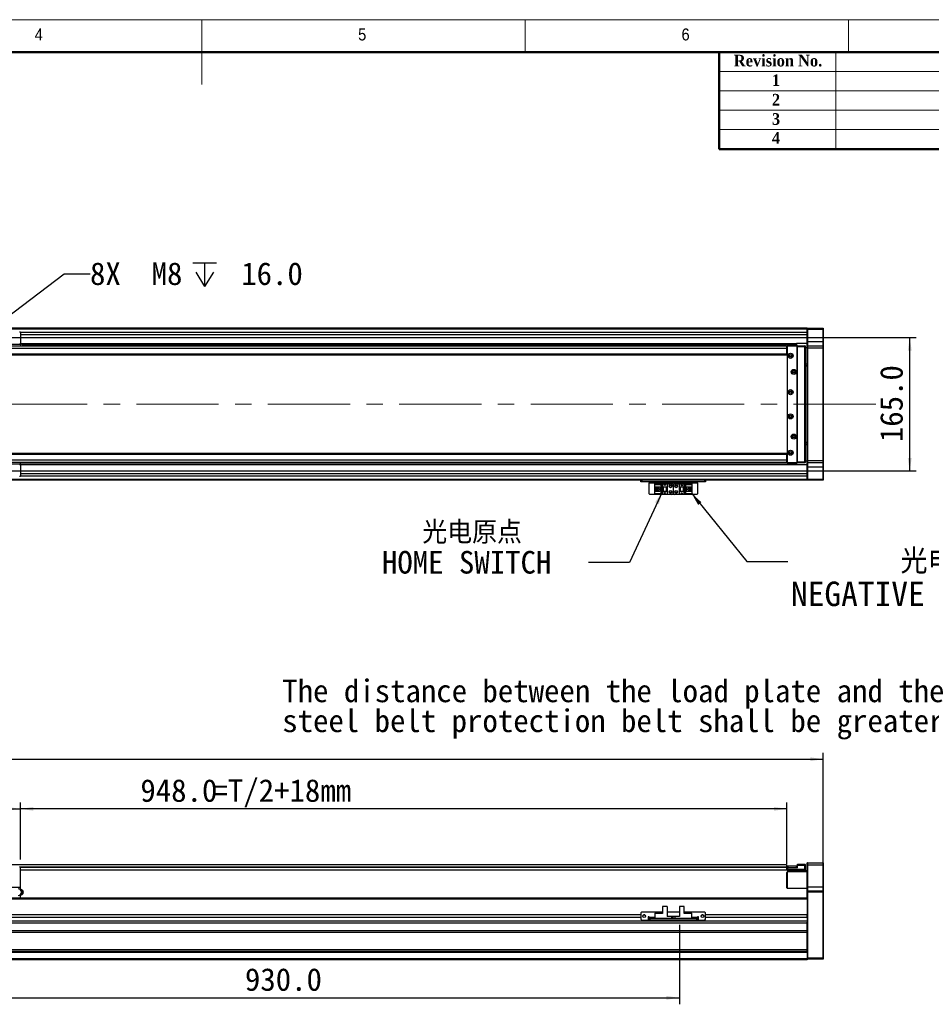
# Model space of a CAD drawing. Header units: millimetres. Extents: x 40 to 3320, y 40 to 2336.
# Tile 6 of 7: x 1455 to 2582, y 1118 to 2336. Entities that reach past the tile are written whole.
import ezdxf

# ---------------------------------------------------------------- set-up
doc = ezdxf.new("R2010")
doc.units = ezdxf.units.MM
doc.header["$LTSCALE"] = 8
doc.linetypes.add('CENTERX2', pattern=[20.32, 12.7, -2.54, 2.54, -2.54])
doc.layers.add('DIMNS', color=7, linetype='Continuous')
doc.styles.add('SLDTEXTSTYLE0', font='Gothic.ttf', dxfattribs={"width": 0.913})
doc.styles.add('SLDTEXTSTYLE1', font='timesbd.ttf', dxfattribs={"width": 0.933})
doc.styles.add('SLDTEXTSTYLE7', font='txt')
doc.styles.add('SLDTEXTSTYLE8', font='txt', dxfattribs={"bigfont": 'bigfont'})
doc.dimstyles.new('SLDDIMSTYLE0', dxfattribs={"dimtxt": 28, "dimasz": 16, "dimexe": 0, "dimexo": 0.0625, "dimgap": 7, "dimtad": 2, "dimdec": 1, "dimrnd": 1e-09, "dimzin": 4, "dimdsep": 46, "dimtxsty": 'SLDTEXTSTYLE7', "dimsah": 1, "dimcen": 0.09, "dimadec": 0, "dimazin": 1, "dimtfac": 1, "dimtdec": 1, "dimtmove": 0, "dimatfit": 0, "dimfxl": 0, "dimfrac": 2, "dimtolj": 1, "dimtzin": 12, "dimarcsym": 0})
doc.dimstyles.new('SLDDIMSTYLE1', dxfattribs={"dimtxt": 28, "dimasz": 16, "dimexe": 0, "dimexo": 0.0625, "dimgap": 7, "dimtad": 2, "dimdec": 1, "dimrnd": 1e-09, "dimzin": 4, "dimdsep": 46, "dimtxsty": 'SLDTEXTSTYLE7', "dimsah": 1, "dimcen": 0.09, "dimadec": 0, "dimazin": 1, "dimtfac": 1, "dimtdec": 1, "dimtofl": 0, "dimtmove": 0, "dimatfit": 3, "dimfxl": 0, "dimfrac": 2, "dimtolj": 1, "dimtzin": 12, "dimarcsym": 0})
doc.dimstyles.new('SLDDIMSTYLE3', dxfattribs={"dimtxt": 0.18, "dimasz": 16, "dimexe": 0, "dimexo": 0.0625, "dimgap": 0, "dimtad": 0, "dimtih": 1, "dimtoh": 1, "dimdec": 0, "dimrnd": 1e-09, "dimzin": 0, "dimdsep": 46, "dimtxsty": 'Standard', "dimsah": 1, "dimcen": 0.09, "dimadec": 0, "dimazin": 0, "dimtfac": 16, "dimtdec": 0, "dimtofl": 0, "dimtmove": 0, "dimatfit": 3, "dimfxl": 0, "dimfrac": 2, "dimtolj": 1, "dimtzin": 0, "dimarcsym": 0})
doc.dimstyles.new('SLDDIMSTYLE5', dxfattribs={"dimtxt": 28, "dimasz": 16, "dimexe": 0, "dimexo": 0.0625, "dimgap": 7, "dimtad": 0, "dimtih": 1, "dimtoh": 1, "dimdec": 6, "dimrnd": 1e-09, "dimzin": 12, "dimdsep": 46, "dimtxsty": 'SLDTEXTSTYLE7', "dimsah": 1, "dimcen": 0, "dimadec": 0, "dimazin": 3, "dimtfac": 1, "dimtdec": 1, "dimtofl": 0, "dimtmove": 0, "dimatfit": 3, "dimfxl": 0, "dimfrac": 2, "dimtolj": 1, "dimtzin": 12, "dimarcsym": 0})

# ---------------------------------------------------------------- blocks, each defined once
blk = doc.blocks.new('SW_NOTE_4')
at = {"layer": 'DIMNS', "color": 0, "char_height": 28, "attachment_point": 1, "style": 'SLDTEXTSTYLE7'}
for s, insert in [('The distance between the load plate and the ', (-856.7, 51.4)), ('steel belt protection belt shall be greater than 4mm', (-856.7, 14.4))]:
    blk.add_mtext(s, dxfattribs=dict(at, insert=insert))
blk = doc.blocks.new('_D_8')
at = {"layer": 'DIMNS'}
for p, q in [((1205.7, 1297.2), (1205.7, 1367.7)), ((1455.7, 1297.2), (1455.7, 1367.7)), ((1205.7, 1359.7), (1455.7, 1359.7))]:
    blk.add_line(p, q, dxfattribs=at)
for points in [[(1205.7, 1359.7), (1221.7, 1357.3), (1221.7, 1362.1)], [(1455.7, 1359.7), (1439.7, 1362.1), (1439.7, 1357.3)]]:
    blk.add_solid(points, dxfattribs=at)
at = {"layer": 'DIMNS', "insert": (1266.6, 1396.4), "char_height": 28, "attachment_point": 1, "style": 'SLDTEXTSTYLE7'}
blk.add_mtext('250.0', dxfattribs=at)
blk = doc.blocks.new('_D_9')
at = {"layer": 'DIMNS'}
for p, q in [((1455.7, 1297.2), (1455.7, 1367.7)), ((2403.7, 1291.2), (2403.7, 1367.7)), ((2403.7, 1359.7), (1455.7, 1359.7))]:
    blk.add_line(p, q, dxfattribs=at)
for points in [[(1455.7, 1359.7), (1471.7, 1357.3), (1471.7, 1362.1)], [(2403.7, 1359.7), (2387.7, 1362.1), (2387.7, 1357.3)]]:
    blk.add_solid(points, dxfattribs=at)
at = {"layer": 'DIMNS', "char_height": 28, "attachment_point": 1, "style": 'SLDTEXTSTYLE7'}
for s, insert in [('948.0', (1604, 1396.4)), ('=T/2+18mm', (1693.2, 1396.4))]:
    blk.add_mtext(s, dxfattribs=dict(at, insert=insert))
blk = doc.blocks.new('_D_10')
at = {"layer": 'DIMNS'}
for p, q in [((212.7, 1266.7), (212.7, 1429.1)), ((2448.7, 1266.7), (2448.7, 1429.1)), ((212.7, 1421.1), (2448.7, 1421.1))]:
    blk.add_line(p, q, dxfattribs=at)
for points in [[(212.7, 1421.1), (228.7, 1418.7), (228.7, 1423.5)], [(2448.7, 1421.1), (2432.7, 1423.5), (2432.7, 1418.7)]]:
    blk.add_solid(points, dxfattribs=at)
at = {"layer": 'DIMNS', "insert": (1255.3, 1457.8), "char_height": 28, "attachment_point": 1, "style": 'SLDTEXTSTYLE7'}
blk.add_mtext('2236.0', dxfattribs=at)
blk = doc.blocks.new('_D_12')
at = {"layer": 'DIMNS'}
for p, q in [((1340.7, 1223.4), (1340.7, 1117.9)), ((2270.7, 1216.4), (2270.7, 1117.9)), ((1340.7, 1125.9), (2270.7, 1125.9))]:
    blk.add_line(p, q, dxfattribs=at)
for points in [[(1340.7, 1125.9), (1356.7, 1123.5), (1356.7, 1128.3)], [(2270.7, 1125.9), (2254.7, 1128.3), (2254.7, 1123.5)]]:
    blk.add_solid(points, dxfattribs=at)
at = {"layer": 'DIMNS', "insert": (1733.3, 1162.6), "char_height": 28, "attachment_point": 1, "style": 'SLDTEXTSTYLE7'}
blk.add_mtext('930.0', dxfattribs=at)
blk = doc.blocks.new('_D_13')
at = {"layer": 'DIMNS'}
for p, q in [((1415.8, 1942.7), (2563.6, 1942.7)), ((2555.6, 1777.7), (2555.6, 1942.7)), ((1415.8, 1777.7), (2563.6, 1777.7))]:
    blk.add_line(p, q, dxfattribs=at)
for points in [[(2555.6, 1942.7), (2553.2, 1926.7), (2558, 1926.7)], [(2555.6, 1777.7), (2558, 1793.7), (2553.2, 1793.7)]]:
    blk.add_solid(points, dxfattribs=at)
at = {"layer": 'DIMNS', "insert": (2518.9, 1813.4), "char_height": 28, "attachment_point": 1, "rotation": 90, "style": 'SLDTEXTSTYLE7'}
blk.add_mtext('165.0', dxfattribs=at)
blk = doc.blocks.new('SW_SYMBOL_HOLE_DEPTH')
at = {"layer": 'DIMNS', "color": 0}
for p, q in [((0, 7000), (6400, 7000)), ((3200, 7000), (3200, 600)), ((800, 4440), (3200, 600)), ((5600, 4440), (3200, 600))]:
    blk.add_line(p, q, dxfattribs=at)
blk = doc.blocks.new('_D_15')
at = {"layer": 'DIMNS'}
for p, q in [((1408.4, 1944.8), (1509.7, 2021.7)), ((1509.7, 2021.7), (1541.7, 2021.7))]:
    blk.add_line(p, q, dxfattribs=at)
blk.add_solid([(1408.4, 1944.8), (1422.6, 1952.5), (1419.7, 1956.3)], dxfattribs=at)
at = {"layer": 'DIMNS', "xscale": 0.004592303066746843, "yscale": 0.004592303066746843, "zscale": 0.004592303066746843}
blk.add_blockref('SW_SYMBOL_HOLE_DEPTH', (1668.7, 2003.2), dxfattribs=at)
at = {"layer": 'DIMNS', "char_height": 28, "attachment_point": 1, "style": 'SLDTEXTSTYLE7'}
for s, insert in [('8X  M8 ', (1541.7, 2035.8)), (' 16.0', (1709.7, 2035.8))]:
    blk.add_mtext(s, dxfattribs=dict(at, insert=insert))
blk = doc.blocks.new('SW_NOTE_6')
at = {"layer": 'DIMNS', "color": 0, "char_height": 28, "attachment_point": 1}
for s, insert, style in [('  光电原点', (-255.5, 51.3), 'SLDTEXTSTYLE8'), ('HOME SWITCH', (-255.5, 14.3), 'SLDTEXTSTYLE7')]:
    blk.add_mtext(s, dxfattribs=dict(at, insert=insert, style=style))
blk = doc.blocks.new('SW_NOTE_7')
at = {"layer": 'DIMNS', "color": 0, "char_height": 30.4, "attachment_point": 1}
for s, insert, style in [('     光电负限位', (4, 15.6), 'SLDTEXTSTYLE8'), ('NEGATIVE LIMIT SWITCH', (4, -24.6), 'SLDTEXTSTYLE7')]:
    blk.add_mtext(s, dxfattribs=dict(at, insert=insert, style=style))

msp = doc.modelspace()

# ---------------------------------------------------------------- linework, layer by layer
at = {"color": 7, "linetype": 'Continuous', "lineweight": 18}
for p, q in [((3320, 2336), (40, 2336)), ((1680, 2336), (1680, 2256)), ((2080, 2296), (2080, 2336)), ((2480, 2336), (2480, 2296)), ((80, 2296), (3280, 2296)), ((2464, 2296), (2464, 2176)), ((2320, 2272), (3280, 2272)), ((2320, 2248), (3280, 2248)), ((2320, 2224), (3280, 2224)), ((2320, 2200), (3280, 2200))]:
    msp.add_line(p, q, dxfattribs=at)
at = {"color": 7, "linetype": 'Continuous', "lineweight": 50}
for p, q in [((3280, 2296), (80, 2296)), ((2320, 2296), (2320, 2176)), ((3280, 2176), (2320, 2176))]:
    msp.add_line(p, q, dxfattribs=at)
at = {"color": 7, "linetype": 'Continuous', "lineweight": 25}
for p, q in [((2428.6622249, 1954.1983526), (1420.1621854, 1954.1983526)), ((1420.1621854, 1953.9983566), (2310.6621944, 1953.9983566)), ((1420.1621854, 1953.7983532), (2310.6621944, 1953.7983532)), ((1420.1621854, 1953.698359), (2428.6622249, 1953.698359)), ((1454.6621882, 1949.6983583), (1455.6621753, 1949.6983583)), ((1455.6621753, 1949.6983583), (1455.6621753, 1934.6983577)), ((2428.6622249, 1949.1983573), (1455.6621753, 1949.1983573)), ((2310.6621944, 1953.9983566), (2310.6621944, 1953.7983532)), ((2310.6621944, 1953.698359), (2310.6621944, 1953.7983532)), ((2428.6622249, 1953.8983549), (2428.9621555, 1954.1983526)), ((2428.6622249, 1954.1983526), (2428.6622249, 1953.8983549)), ((2428.6622249, 1952.698357), (2428.6622249, 1953.8983549)), ((2428.6622249, 1952.698357), (2428.9621555, 1952.698357)), ((2428.6622249, 1937.6983564), (2428.6622249, 1952.698357)), ((2428.9621555, 1954.1983526), (2428.9621555, 1952.698357)), ((2428.9621555, 1954.1983526), (2448.3621561, 1954.1983526)), ((2448.3621561, 1952.698357), (2428.9621555, 1952.698357)), ((2428.9621555, 1952.698357), (2428.9621555, 1937.6983564)), ((2448.3621561, 1952.698357), (2448.3621561, 1954.1983526)), ((2448.3621561, 1954.1983526), (2448.6622059, 1953.8983549)), ((2448.3621561, 1952.698357), (2448.6622059, 1952.698357)), ((2448.3621561, 1937.6983564), (2448.3621561, 1952.698357)), ((2448.6622059, 1953.8983549), (2448.6622059, 1952.698357)), ((2448.6622059, 1952.698357), (2448.6622059, 1937.6983564)), ((2428.6622249, 1937.6983564), (2428.9621555, 1937.6983564)), ((2428.6622249, 1932.3983561), (2428.6622249, 1937.6983564)), ((2428.9621555, 1937.6983564), (2428.9621555, 1932.6983537)), ((2428.9621555, 1937.6983564), (2448.3621561, 1937.6983564)), ((2448.3621561, 1932.6983537), (2448.3621561, 1937.6983564)), ((2448.3621561, 1937.6983564), (2448.6622059, 1937.6983564)), ((2448.6622059, 1937.6983564), (2448.6622059, 1932.3983561)), ((2403.1621658, 1932.1983527), (257.1621978, 1932.1983527)), ((2403.1621658, 1929.198354), (257.1621978, 1929.198354)), ((1455.6621753, 1934.1983567), (1343.0621468, 1934.1983567)), ((1455.6621753, 1934.6983577), (1454.6621882, 1934.6983577)), ((1455.6621753, 1935.1983588), (2415.6622135, 1935.1983588)), ((1455.6621753, 1934.6983577), (1455.6621753, 1934.1983567)), ((1455.6621753, 1934.1983567), (1455.6621753, 1932.1983527)), ((2415.6622135, 1934.7683559), (1457.1470463, 1934.7683559)), ((1457.9127275, 1934.1942664), (2415.6622135, 1934.1942664)), ((1459.1711604, 1932.1983527), (1459.2621767, 1933.5005279)), ((2403.1621658, 1932.1983527), (2403.1621658, 1929.198354)), ((2404.1622125, 1931.416444), (2403.1621658, 1931.416444)), ((2404.1622125, 1930.1983561), (2403.1621658, 1930.1983561)), ((2403.1621658, 1929.198354), (2403.1621658, 1922.198351)), ((2404.4621431, 1932.6983537), (2404.1622125, 1932.3983561)), ((2404.1622125, 1931.6983591), (2404.1622125, 1932.3983561)), ((2404.4621431, 1932.3983561), (2404.1622125, 1932.3983561)), ((2404.6621763, 1932.1983527), (2404.1622125, 1931.6983591)), ((2404.1622125, 1931.6983591), (2404.1622125, 1788.6983524)), ((2404.4621431, 1932.3983561), (2404.4621431, 1932.6983537)), ((2404.4621431, 1932.6983537), (2416.662141, 1932.6983537)), ((2404.4621431, 1932.3983561), (2404.4621431, 1931.9983567)), ((2416.662141, 1932.3983561), (2404.4621431, 1932.3983561)), ((2415.6622135, 1932.1983527), (2404.6621763, 1932.1983527)), ((2415.6622135, 1935.1983588), (2415.6622135, 1934.7683559)), ((2428.6622249, 1935.1983588), (2415.6622135, 1935.1983588)), ((2415.6622135, 1934.7683559), (2415.6622135, 1934.1942664)), ((2415.6622135, 1934.1942664), (2415.6622135, 1932.6983537)), ((2416.1621773, 1931.6983591), (2415.6622135, 1932.1983527)), ((2416.1621773, 1788.6983524), (2416.1621773, 1931.6983591)), ((2416.662141, 1932.6983537), (2425.8621179, 1932.6983537)), ((2416.662141, 1931.1983581), (2416.662141, 1932.6983537)), ((2416.662141, 1789.1983535), (2416.662141, 1931.1983581)), ((2425.8621179, 1931.1983581), (2416.662141, 1931.1983581)), ((2425.8621179, 1931.1983581), (2425.8621179, 1932.6983537)), ((2426.1621677, 1932.3983561), (2425.8621179, 1932.6983537)), ((2425.8621179, 1789.1983535), (2425.8621179, 1931.1983581)), ((2426.1621677, 1931.1983581), (2425.8621179, 1931.1983581)), ((2426.1621677, 1932.3983561), (2426.1621677, 1931.1983581)), ((2426.1621677, 1931.1983581), (2426.1621677, 1789.1983535)), ((2428.6622249, 1930.1983561), (2426.1621677, 1930.1983561)), ((2428.9621555, 1932.6983537), (2428.6622249, 1932.3983561)), ((2428.6622249, 1929.6983551), (2428.6622249, 1932.3983561)), ((2428.9621555, 1929.6983551), (2428.6622249, 1929.6983551)), ((2428.6622249, 1790.6983565), (2428.6622249, 1929.6983551)), ((2428.9621555, 1932.6983537), (2428.9621555, 1929.6983551)), ((2428.9621555, 1932.6983537), (2448.3621561, 1932.6983537)), ((2448.3621561, 1929.6983551), (2428.9621555, 1929.6983551)), ((2428.9621555, 1929.6983551), (2428.9621555, 1790.6983565)), ((2448.3621561, 1929.6983551), (2448.3621561, 1932.6983537)), ((2448.3621561, 1932.6983537), (2448.6622059, 1932.3983561)), ((2448.3621561, 1929.6983551), (2448.6622059, 1929.6983551)), ((2448.3621561, 1790.6983565), (2448.3621561, 1929.6983551)), ((2448.6622059, 1932.3983561), (2448.6622059, 1929.6983551)), ((2448.6622059, 1929.6983551), (2448.6622059, 1790.6983565)), ((2403.1621658, 1922.198351), (257.1621978, 1922.198351)), ((257.1621978, 1921.1983527), (2403.1621658, 1921.1983527)), ((2403.1621658, 1922.198351), (2403.1621658, 1921.1983527)), ((2426.1621677, 1910.1983565), (2428.6622249, 1910.1983565)), ((2426.1621677, 1908.1983562), (2428.6622249, 1908.1983562)), ((2428.6622249, 1907.1983542), (2426.1621677, 1907.1983542)), ((2426.1621677, 1813.1983574), (2428.6622249, 1813.1983574)), ((2428.6622249, 1812.1983554), (2426.1621677, 1812.1983554)), ((2428.6622249, 1810.198355), (2426.1621677, 1810.198355)), ((2403.1621658, 1799.1983588), (257.1621978, 1799.1983588)), ((2403.1621658, 1798.1983568), (257.1621978, 1798.1983568)), ((2403.1621658, 1791.1983575), (257.1621978, 1791.1983575)), ((2403.1621658, 1799.1983588), (2403.1621658, 1798.1983568)), ((2403.1621658, 1798.1983568), (2403.1621658, 1791.1983575)), ((2403.1621658, 1791.1983575), (2403.1621658, 1788.1983589)), ((2428.9621555, 1790.6983565), (2428.6622249, 1790.6983565)), ((2428.6622249, 1787.9983555), (2428.6622249, 1790.6983565)), ((2428.9621555, 1790.6983565), (2448.3621561, 1790.6983565)), ((2428.9621555, 1790.6983565), (2428.9621555, 1787.6983579)), ((2448.3621561, 1790.6983565), (2448.6622059, 1790.6983565)), ((2448.3621561, 1787.6983579), (2448.3621561, 1790.6983565)), ((2448.6622059, 1790.6983565), (2448.6622059, 1787.9983555)), ((2403.1621658, 1788.1983589), (257.1621978, 1788.1983589)), ((1455.6621753, 1786.1983548), (1205.6621753, 1786.1983548)), ((1454.6621882, 1785.6983538), (1455.6621753, 1785.6983538)), ((1455.6621753, 1786.1983548), (1455.6621753, 1788.1983589)), ((2415.6622135, 1786.2024452), (1455.6621753, 1786.2024452)), ((1455.6621753, 1786.1983548), (1455.6621753, 1785.6983538)), ((1455.6621753, 1785.6983538), (1455.6621753, 1770.6983532)), ((2415.6622135, 1785.6283556), (1455.6621753, 1785.6283556)), ((2415.6622135, 1785.1983528), (1455.6621753, 1785.1983528)), ((2403.1621658, 1790.1983555), (2404.1622125, 1790.1983555)), ((2403.1621658, 1788.9802675), (2404.1622125, 1788.9802675)), ((2404.1622125, 1788.6983524), (2404.6621763, 1788.1983589)), ((2404.1622125, 1787.9983555), (2404.1622125, 1788.6983524)), ((2404.1622125, 1787.9983555), (2404.4621431, 1787.9983555)), ((2404.1622125, 1787.9983555), (2404.4621431, 1787.6983579)), ((2404.4621431, 1788.3983548), (2404.4621431, 1787.9983555)), ((2404.4621431, 1787.9983555), (2416.662141, 1787.9983555)), ((2404.4621431, 1787.6983579), (2404.4621431, 1787.9983555)), ((2416.662141, 1787.6983579), (2404.4621431, 1787.6983579)), ((2404.6621763, 1788.1983589), (2415.6622135, 1788.1983589)), ((2415.6622135, 1788.1983589), (2416.1621773, 1788.6983524)), ((2415.6622135, 1787.6983579), (2415.6622135, 1786.2024452)), ((2415.6622135, 1786.2024452), (2415.6622135, 1785.6283556)), ((2415.6622135, 1785.6283556), (2415.6622135, 1785.1983528)), ((2428.6622249, 1785.1983528), (2415.6622135, 1785.1983528)), ((2416.662141, 1789.1983535), (2425.8621179, 1789.1983535)), ((2416.662141, 1787.6983579), (2416.662141, 1789.1983535)), ((2425.8621179, 1787.6983579), (2416.662141, 1787.6983579)), ((2426.1621677, 1789.1983535), (2425.8621179, 1789.1983535)), ((2425.8621179, 1787.6983579), (2425.8621179, 1789.1983535)), ((2426.1621677, 1787.9983555), (2425.8621179, 1787.6983579)), ((2426.1621677, 1790.1983555), (2428.6622249, 1790.1983555)), ((2426.1621677, 1789.1983535), (2426.1621677, 1787.9983555)), ((2428.9621555, 1787.6983579), (2428.6622249, 1787.9983555)), ((2428.6622249, 1782.6983552), (2428.6622249, 1787.9983555)), ((2428.9621555, 1782.6983552), (2428.6622249, 1782.6983552)), ((2428.6622249, 1767.6983546), (2428.6622249, 1782.6983552)), ((2448.3621561, 1787.6983579), (2428.9621555, 1787.6983579)), ((2428.9621555, 1787.6983579), (2428.9621555, 1782.6983552)), ((2428.9621555, 1782.6983552), (2448.3621561, 1782.6983552)), ((2428.9621555, 1782.6983552), (2428.9621555, 1767.6983546)), ((2448.3621561, 1787.6983579), (2448.6622059, 1787.9983555)), ((2448.3621561, 1782.6983552), (2448.3621561, 1787.6983579)), ((2448.6622059, 1782.6983552), (2448.3621561, 1782.6983552)), ((2448.3621561, 1767.6983546), (2448.3621561, 1782.6983552)), ((2448.6622059, 1787.9983555), (2448.6622059, 1782.6983552)), ((2448.6622059, 1782.6983552), (2448.6622059, 1767.6983546)), ((1455.6621753, 1770.6983532), (1454.6621882, 1770.6983532)), ((2428.6622249, 1771.1983542), (1455.6621753, 1771.1983542)), ((2428.9621555, 1767.6983546), (2428.6622249, 1767.6983546)), ((2428.6622249, 1766.4983566), (2428.6622249, 1767.6983546)), ((2428.9621555, 1766.198359), (2428.6622249, 1766.4983566)), ((2428.6622249, 1766.4983566), (2428.6622249, 1766.198359)), ((2428.9621555, 1767.6983546), (2448.3621561, 1767.6983546)), ((2428.9621555, 1767.6983546), (2428.9621555, 1766.198359)), ((2448.6622059, 1767.6983546), (2448.3621561, 1767.6983546)), ((2448.3621561, 1766.198359), (2448.3621561, 1767.6983546)), ((2448.6622059, 1766.4983566), (2448.3621561, 1766.198359)), ((2448.6622059, 1767.6983546), (2448.6622059, 1766.4983566)), ((2428.6622249, 1766.198359), (1340.6621658, 1766.198359)), ((2223.1622183, 1764.1983549), (2223.1622183, 1766.198359)), ((2224.1621458, 1764.1983549), (2223.1622183, 1764.1983549)), ((2224.1621458, 1766.198359), (2224.1621458, 1764.1983549)), ((2302.1622144, 1764.1983549), (2224.1621458, 1764.1983549)), ((2233.1622087, 1764.1983549), (2233.1622087, 1763.1983529)), ((2233.1622087, 1763.1983529), (2293.1621515, 1763.1983529)), ((2233.1622087, 1749.3983577), (2233.1622087, 1763.1983529)), ((2240.462228, 1761.0983546), (2240.462228, 1761.8983533)), ((2240.462228, 1761.8983533), (2249.6622049, 1761.8983533)), ((2248.7621748, 1761.0983546), (2240.462228, 1761.0983546)), ((2240.462228, 1761.0983546), (2240.462228, 1760.5983536)), ((2248.262211, 1760.5983536), (2240.462228, 1760.5983536)), ((2240.462228, 1757.9983543), (2240.462228, 1760.5983536)), ((2240.462228, 1757.9983543), (2246.6621839, 1757.9983543)), ((2240.462228, 1752.3983564), (2240.462228, 1757.9983543)), ((2241.7622053, 1752.3983564), (2241.7622053, 1757.9983543)), ((2242.2621691, 1757.6483558), (2242.2621691, 1757.9983543)), ((2246.6621839, 1757.6483558), (2242.2621691, 1757.6483558)), ((2242.2621691, 1752.7483548), (2242.2621691, 1757.6483558)), ((2245.0621568, 1755.9983577), (2243.2221615, 1755.9983577)), ((2243.2221615, 1755.9983577), (2243.2221615, 1754.398353)), ((2243.2221615, 1754.398353), (2245.0621568, 1754.398353)), ((2245.0621568, 1755.9983577), (2245.0621568, 1754.398353)), ((2246.6621839, 1757.9983543), (2246.6621839, 1752.3983564)), ((2248.262211, 1760.5983536), (2248.7621748, 1761.0983546)), ((2248.262211, 1749.7983571), (2248.262211, 1760.5983536)), ((2248.7621748, 1749.298356), (2248.7621748, 1761.0983546)), ((2249.6622049, 1761.8983533), (2255.6621277, 1761.8983533)), ((2249.6622049, 1761.8983533), (2249.6622049, 1758.1983577)), ((2249.6622049, 1758.1983577), (2255.6621277, 1758.1983577)), ((2249.6622049, 1758.1983577), (2249.6622049, 1752.198353)), ((2250.1621687, 1758.1983577), (2250.1621687, 1752.198353)), ((2250.4622185, 1758.1983577), (2250.4622185, 1752.198353)), ((2252.0621263, 1760.3983577), (2252.2621595, 1760.3983577)), ((2252.6622259, 1759.1983523), (2252.0621263, 1760.3983577)), ((2252.2621595, 1760.798357), (2253.0621731, 1760.798357)), ((2252.2621595, 1760.3983577), (2252.2621595, 1760.798357)), ((2253.2622062, 1760.3983577), (2252.6622259, 1759.1983523)), ((2253.0621731, 1760.798357), (2253.0621731, 1760.3983577)), ((2253.0621731, 1760.3983577), (2253.2622062, 1760.3983577)), ((2254.8622333, 1752.198353), (2254.8622333, 1758.1983577)), ((2255.1621639, 1752.198353), (2255.1621639, 1758.1983577)), ((2255.6621277, 1761.8983533), (2255.6621277, 1758.1983577)), ((2255.6621277, 1761.8983533), (2261.1622059, 1761.8983533)), ((2255.6621277, 1758.1983577), (2255.6621277, 1752.198353)), ((2263.1621801, 1759.8983567), (2263.1621801, 1750.498354)), ((2265.1621544, 1761.8983533), (2270.6622326, 1761.8983533)), ((2270.6622326, 1758.1983577), (2270.6622326, 1761.8983533)), ((2270.6622326, 1761.8983533), (2276.6621553, 1761.8983533)), ((2270.6622326, 1758.1983577), (2276.6621553, 1758.1983577)), ((2270.6622326, 1752.198353), (2270.6622326, 1758.1983577)), ((2271.1621963, 1758.1983577), (2271.1621963, 1752.198353)), ((2271.4621269, 1758.1983577), (2271.4621269, 1752.198353)), ((2273.062154, 1759.598359), (2273.6621343, 1760.798357)), ((2273.2621872, 1759.598359), (2273.062154, 1759.598359)), ((2273.2621872, 1759.1983523), (2273.2621872, 1759.598359)), ((2274.0622007, 1759.1983523), (2273.2621872, 1759.1983523)), ((2273.6621343, 1760.798357), (2274.2622339, 1759.598359)), ((2274.0622007, 1759.598359), (2274.0622007, 1759.1983523)), ((2274.2622339, 1759.598359), (2274.0622007, 1759.598359)), ((2275.8621418, 1752.198353), (2275.8621418, 1758.1983577)), ((2276.1621916, 1752.198353), (2276.1621916, 1758.1983577)), ((2276.6621553, 1758.1983577), (2276.6621553, 1761.8983533)), ((2276.6621553, 1761.8983533), (2285.8621322, 1761.8983533)), ((2276.6621553, 1752.198353), (2276.6621553, 1758.1983577)), ((2285.8621322, 1761.0983546), (2277.5621855, 1761.0983546)), ((2277.5621855, 1761.0983546), (2278.0621492, 1760.5983536)), ((2277.5621855, 1761.0983546), (2277.5621855, 1749.298356)), ((2278.0621492, 1760.5983536), (2278.0621492, 1749.7983571)), ((2285.8621322, 1760.5983536), (2278.0621492, 1760.5983536)), ((2279.6621763, 1757.9983543), (2285.8621322, 1757.9983543)), ((2279.6621763, 1752.3983564), (2279.6621763, 1757.9983543)), ((2284.0621912, 1757.6483558), (2279.6621763, 1757.6483558)), ((2281.2622034, 1754.398353), (2281.2622034, 1755.9983577)), ((2283.1021988, 1755.9983577), (2281.2622034, 1755.9983577)), ((2281.2622034, 1754.398353), (2283.1021988, 1754.398353)), ((2283.1021988, 1754.398353), (2283.1021988, 1755.9983577)), ((2284.0621912, 1757.9983543), (2284.0621912, 1757.6483558)), ((2284.0621912, 1757.6483558), (2284.0621912, 1752.7483548)), ((2284.5621549, 1757.9983543), (2284.5621549, 1752.3983564)), ((2285.8621322, 1761.8983533), (2285.8621322, 1761.0983546)), ((2285.8621322, 1760.5983536), (2285.8621322, 1761.0983546)), ((2285.8621322, 1760.5983536), (2285.8621322, 1757.9983543)), ((2285.8621322, 1757.9983543), (2285.8621322, 1752.3983564)), ((2293.1621515, 1763.1983529), (2293.1621515, 1764.1983549)), ((2293.1621515, 1763.1983529), (2293.1621515, 1749.3983577)), ((2302.1622144, 1764.1983549), (2302.1622144, 1766.198359)), ((2303.162142, 1764.1983549), (2302.1622144, 1764.1983549)), ((2303.162142, 1766.198359), (2303.162142, 1764.1983549)), ((2448.3621561, 1766.198359), (2428.9621555, 1766.198359)), ((2233.1622087, 1749.3983577), (2234.1621362, 1748.3983557)), ((2292.162224, 1748.3983557), (2234.1621362, 1748.3983557)), ((2246.6621839, 1752.3983564), (2240.462228, 1752.3983564)), ((2240.462228, 1749.7983571), (2240.462228, 1752.3983564)), ((2240.462228, 1749.7983571), (2248.262211, 1749.7983571)), ((2240.462228, 1749.7983571), (2240.462228, 1749.298356)), ((2240.462228, 1749.298356), (2248.7621748, 1749.298356)), ((2240.462228, 1748.4983574), (2240.462228, 1749.298356)), ((2249.6622049, 1748.4983574), (2240.462228, 1748.4983574)), ((2242.2621691, 1752.3983564), (2242.2621691, 1752.7483548)), ((2242.2621691, 1752.7483548), (2246.6621839, 1752.7483548)), ((2248.7621748, 1749.298356), (2248.262211, 1749.7983571)), ((2255.6621277, 1752.198353), (2249.6622049, 1752.198353)), ((2249.6622049, 1752.198353), (2249.6622049, 1748.4983574)), ((2255.6621277, 1748.4983574), (2249.6622049, 1748.4983574)), ((2252.0621263, 1750.7983591), (2252.2621595, 1750.7983591)), ((2252.6622259, 1749.5983537), (2252.0621263, 1750.7983591)), ((2252.2621595, 1751.1983584), (2253.0621731, 1751.1983584)), ((2252.2621595, 1750.7983591), (2252.2621595, 1751.1983584)), ((2253.2622062, 1750.7983591), (2252.6622259, 1749.5983537)), ((2253.0621731, 1751.1983584), (2253.0621731, 1750.7983591)), ((2253.0621731, 1750.7983591), (2253.2622062, 1750.7983591)), ((2255.6621277, 1752.198353), (2255.6621277, 1748.4983574)), ((2261.1622059, 1748.4983574), (2255.6621277, 1748.4983574)), ((2270.6622326, 1748.4983574), (2265.1621544, 1748.4983574)), ((2270.6622326, 1748.4983574), (2270.6622326, 1752.198353)), ((2276.6621553, 1752.198353), (2270.6622326, 1752.198353)), ((2276.6621553, 1748.4983574), (2270.6622326, 1748.4983574)), ((2273.062154, 1749.998353), (2273.6621343, 1751.1983584)), ((2273.2621872, 1749.998353), (2273.062154, 1749.998353)), ((2273.2621872, 1749.5983537), (2273.2621872, 1749.998353)), ((2274.0622007, 1749.5983537), (2273.2621872, 1749.5983537)), ((2273.6621343, 1751.1983584), (2274.2622339, 1749.998353)), ((2274.0622007, 1749.998353), (2274.0622007, 1749.5983537)), ((2274.2622339, 1749.998353), (2274.0622007, 1749.998353)), ((2276.6621553, 1748.4983574), (2276.6621553, 1752.198353)), ((2285.8621322, 1748.4983574), (2276.6621553, 1748.4983574)), ((2278.0621492, 1749.7983571), (2277.5621855, 1749.298356)), ((2277.5621855, 1749.298356), (2285.8621322, 1749.298356)), ((2278.0621492, 1749.7983571), (2285.8621322, 1749.7983571)), ((2279.6621763, 1752.7483548), (2284.0621912, 1752.7483548)), ((2285.8621322, 1752.3983564), (2279.6621763, 1752.3983564)), ((2284.0621912, 1752.7483548), (2284.0621912, 1752.3983564)), ((2285.8621322, 1752.3983564), (2285.8621322, 1749.7983571)), ((2285.8621322, 1749.298356), (2285.8621322, 1749.7983571)), ((2285.8621322, 1749.298356), (2285.8621322, 1748.4983574)), ((2292.162224, 1748.3983557), (2293.1621515, 1749.3983577)), ((2428.9621555, 1293.0790407), (2428.6622249, 1292.7790431)), ((2428.6622249, 1290.0790421), (2428.6622249, 1292.7790431)), ((2428.9621555, 1293.0790407), (2428.9621555, 1290.0790421)), ((2428.9621555, 1293.0790407), (2448.3621561, 1293.0790407)), ((2448.3621561, 1290.0790421), (2448.3621561, 1293.0790407)), ((2448.3621561, 1293.0790407), (2448.6622059, 1292.7790431)), ((2448.6622059, 1292.7790431), (2448.6622059, 1290.0790421)), ((2403.1621658, 1290.4290406), (257.1621978, 1290.4290406)), ((1455.6621753, 1287.0790435), (1454.6621882, 1288.0790455)), ((1455.6621753, 1262.5790422), (1455.6621753, 1287.0790435)), ((2403.1621658, 1283.9290423), (1455.6621753, 1283.9290423)), ((2403.1621658, 1290.4290406), (2403.1621658, 1287.4290419)), ((2403.1621658, 1287.4290419), (2403.1621658, 1286.9290409)), ((2403.1621658, 1287.2790468), (2404.1622125, 1287.2790468)), ((2403.1621658, 1287.0790435), (2404.4621431, 1287.0790435)), ((2403.1621658, 1286.9290409), (2403.1621658, 1283.9290423)), ((2404.1622125, 1281.5790472), (2403.6621296, 1281.0790462)), ((2403.6621296, 1273.9594204), (2403.6621296, 1281.0790462)), ((2404.1622125, 1287.2790468), (2404.1622125, 1289.2790435)), ((2404.1622125, 1289.2790435), (2404.6621763, 1289.2790435)), ((2404.6621763, 1287.2790468), (2404.1622125, 1287.2790468)), ((2404.1622125, 1286.7790458), (2404.4621431, 1287.0790435)), ((2404.1622125, 1285.0790469), (2404.1622125, 1286.7790458)), ((2404.1622125, 1286.7790458), (2404.4621431, 1286.7790458)), ((2404.1622125, 1285.0790469), (2404.4621431, 1285.0790469)), ((2404.1622125, 1283.8790414), (2404.1622125, 1285.0790469)), ((2404.1622125, 1283.8790414), (2404.4621431, 1283.5790438)), ((2428.6622249, 1281.5790472), (2404.1622125, 1281.5790472)), ((2404.1622125, 1281.5790472), (2404.1622125, 1274.0847019)), ((2404.4621431, 1286.7790458), (2404.4621431, 1287.0790435)), ((2404.4621431, 1287.0790435), (2416.662141, 1287.0790435)), ((2404.4621431, 1286.7790458), (2404.4621431, 1285.0790469)), ((2416.662141, 1286.7790458), (2404.4621431, 1286.7790458)), ((2404.4621431, 1285.0790469), (2404.4621431, 1283.5790438)), ((2404.4621431, 1285.0790469), (2425.8621179, 1285.0790469)), ((2425.8621179, 1283.5790438), (2404.4621431, 1283.5790438)), ((2404.6621763, 1289.2790435), (2404.6621763, 1287.2790468)), ((2404.6621763, 1289.2790435), (2415.6622135, 1289.2790435)), ((2404.6621763, 1287.2790468), (2415.6622135, 1287.2790468)), ((2415.6622135, 1287.2790468), (2415.6622135, 1289.2790435)), ((2415.6622135, 1289.2790435), (2416.1621773, 1289.2790435)), ((2416.1621773, 1287.2790468), (2415.6622135, 1287.2790468)), ((2416.1621773, 1289.2790435), (2416.1621773, 1287.2790468)), ((2416.1621773, 1287.0790435), (2416.1621773, 1287.2790468)), ((2416.662141, 1289.5790411), (2416.662141, 1291.0790441)), ((2416.662141, 1291.0790441), (2425.8621179, 1291.0790441)), ((2416.662141, 1286.7790458), (2416.662141, 1289.5790411)), ((2425.8621179, 1289.5790411), (2416.662141, 1289.5790411)), ((2418.6622345, 1282.5790418), (2418.6622345, 1283.5790438)), ((2428.6622249, 1282.5790418), (2418.6622345, 1282.5790418)), ((2418.6622345, 1281.5790472), (2418.6622345, 1282.5790418)), ((2425.8621179, 1289.5790411), (2425.8621179, 1291.0790441)), ((2426.1621677, 1290.7790465), (2425.8621179, 1291.0790441)), ((2425.8621179, 1285.0790469), (2425.8621179, 1289.5790411)), ((2426.1621677, 1289.5790411), (2425.8621179, 1289.5790411)), ((2425.8621179, 1283.5790438), (2425.8621179, 1285.0790469)), ((2425.8621179, 1285.0790469), (2426.1621677, 1285.0790469)), ((2425.8621179, 1283.5790438), (2426.1621677, 1283.8790414)), ((2425.8621179, 1283.5790438), (2428.6622249, 1283.5790438)), ((2426.1621677, 1290.7790465), (2426.1621677, 1289.5790411)), ((2426.1621677, 1289.5790411), (2426.1621677, 1285.0790469)), ((2426.1621677, 1285.0790469), (2426.1621677, 1283.8790414)), ((2428.9621555, 1290.0790421), (2428.6622249, 1290.0790421)), ((2428.6622249, 1263.0790433), (2428.6622249, 1290.0790421)), ((2428.9621555, 1290.0790421), (2428.9621555, 1263.0790433)), ((2448.3621561, 1290.0790421), (2428.9621555, 1290.0790421)), ((2448.3621561, 1263.0790433), (2448.3621561, 1290.0790421)), ((2448.3621561, 1290.0790421), (2448.6622059, 1290.0790421)), ((2448.6622059, 1290.0790421), (2448.6622059, 1263.0790433)), ((2403.6621296, 1262.079045), (2403.6621296, 1273.9594204)), ((2404.1622125, 1274.0847019), (2404.1622125, 1261.5790439)), ((1455.6621753, 1262.5790422), (1340.6621658, 1262.5790422)), ((1456.1465227, 1260.0790446), (1454.7653043, 1260.0790446)), ((1455.6621753, 1260.0790446), (1455.6621753, 1262.5790422)), ((1456.5553509, 1260.0790446), (1456.1465227, 1260.0790446)), ((1458.4175193, 1256.579045), (1458.0315196, 1256.579045)), ((1458.8221752, 1258.0197079), (1458.4653222, 1258.5404066)), ((1458.4653222, 1254.6176796), (1458.8221752, 1255.1383821)), ((2403.6621296, 1262.079045), (2404.1622125, 1261.5790439)), ((2404.1622125, 1261.5790439), (2428.6622249, 1261.5790439)), ((2428.9621555, 1263.0790433), (2428.6622249, 1263.0790433)), ((2428.6622249, 1257.7790429), (2428.6622249, 1263.0790433)), ((2428.9621555, 1258.0790443), (2428.6622249, 1257.7790429)), ((2428.6622249, 1256.579045), (2428.6622249, 1257.7790429)), ((2428.9621555, 1256.579045), (2428.6622249, 1256.579045)), ((2428.6622249, 1248.7931883), (2428.6622249, 1256.579045)), ((2428.9621555, 1263.0790433), (2428.9621555, 1258.0790443)), ((2428.9621555, 1263.0790433), (2448.3621561, 1263.0790433)), ((2428.9621555, 1258.0790443), (2428.9621555, 1256.579045)), ((2428.9621555, 1258.0790443), (2448.3621561, 1258.0790443)), ((2428.9621555, 1256.579045), (2428.9621555, 1175.5790429)), ((2448.3621561, 1256.579045), (2428.9621555, 1256.579045)), ((2448.3621561, 1258.0790443), (2448.3621561, 1263.0790433)), ((2448.6622059, 1263.0790433), (2448.3621561, 1263.0790433)), ((2448.3621561, 1256.579045), (2448.3621561, 1258.0790443)), ((2448.6622059, 1257.7790429), (2448.3621561, 1258.0790443)), ((2448.3621561, 1175.5790429), (2448.3621561, 1256.579045)), ((2448.6622059, 1256.579045), (2448.3621561, 1256.579045)), ((2448.6622059, 1263.0790433), (2448.6622059, 1257.7790429)), ((2448.6622059, 1257.7790429), (2448.6622059, 1256.579045)), ((2448.6622059, 1256.579045), (2448.6622059, 1175.7033074)), ((2428.6622249, 1249.0790447), (1340.6621658, 1249.0790447)), ((1455.6621753, 1249.0790447), (1455.6621753, 1253.0790453)), ((1456.5553509, 1253.0790453), (1456.1465227, 1253.0790453)), ((2428.6622249, 1248.7931883), (2428.6622249, 1248.0790427)), ((2428.6622249, 1248.0790427), (2428.6622249, 1228.5790441)), ((2224.1621458, 1232.0790438), (2223.1622183, 1231.0790436)), ((2223.1622183, 1231.0790436), (2223.1622183, 1223.0790441)), ((2249.6622049, 1232.0790438), (2224.1621458, 1232.0790438)), ((2240.462228, 1230.5790444), (2248.262211, 1230.5790444)), ((2240.462228, 1230.5790444), (2240.462228, 1230.0790434)), ((2248.7621748, 1230.0790434), (2248.262211, 1230.5790444)), ((2249.6622049, 1238.9790451), (2249.6622049, 1230.0790434)), ((2255.6621277, 1238.9790451), (2249.6622049, 1238.9790451)), ((2255.6621277, 1238.9790451), (2255.6621277, 1226.5790438)), ((2270.6622326, 1232.0790438), (2255.6621277, 1232.0790438)), ((2270.6622326, 1238.9790451), (2270.6622326, 1226.5790438)), ((2276.6621553, 1238.9790451), (2270.6622326, 1238.9790451)), ((2276.6621553, 1230.0790434), (2276.6621553, 1238.9790451)), ((2302.1622144, 1232.0790438), (2276.6621553, 1232.0790438)), ((2278.0621492, 1230.5790444), (2277.5621855, 1230.0790434)), ((2278.0621492, 1230.5790444), (2285.8621322, 1230.5790444)), ((2285.8621322, 1230.0790434), (2285.8621322, 1230.5790444)), ((2303.162142, 1231.0790436), (2302.1622144, 1232.0790438)), ((2303.162142, 1223.0790441), (2303.162142, 1231.0790436)), ((2428.6622249, 1220.8440655), (232.6621854, 1220.8440655)), ((2428.6622249, 1218.3866089), (232.6621854, 1218.3866089)), ((2223.1622183, 1228.5790441), (438.1621622, 1228.5790441)), ((2223.1622183, 1225.1790443), (438.1621622, 1225.1790443)), ((2223.1622183, 1223.0790441), (2224.1621458, 1222.079044)), ((2224.1621458, 1222.079044), (2232.162162, 1222.079044)), ((2227.9621803, 1228.5790441), (2226.3621532, 1228.5790441)), ((2233.1622087, 1226.0790428), (2232.162162, 1226.0790428)), ((2232.162162, 1226.0790428), (2232.162162, 1222.079044)), ((2233.1622087, 1225.1790443), (2232.162162, 1225.1790443)), ((2233.1622087, 1225.0790445), (2233.1622087, 1226.0790428)), ((2233.1622087, 1225.0790445), (2233.1622087, 1224.0790443)), ((2233.1622087, 1222.079044), (2233.1622087, 1224.0790443)), ((2233.1622087, 1224.0790443), (2234.1621362, 1224.0790443)), ((2234.1621362, 1222.079044), (2233.1622087, 1222.079044)), ((2234.1621362, 1224.0790443), (2234.1621362, 1222.079044)), ((2292.162224, 1224.0790443), (2234.1621362, 1224.0790443)), ((2292.162224, 1222.079044), (2234.1621362, 1222.079044)), ((2240.462228, 1230.0790434), (2240.462228, 1224.0790443)), ((2249.6622049, 1230.0790434), (2240.462228, 1230.0790434)), ((2261.1622059, 1226.5790438), (2255.6621277, 1226.5790438)), ((2261.1622059, 1224.0790443), (2261.1622059, 1226.5790438)), ((2263.1621801, 1226.5790438), (2261.1622059, 1226.5790438)), ((2263.1621801, 1224.0790443), (2263.1621801, 1226.5790438)), ((2265.1621544, 1226.5790438), (2263.1621801, 1226.5790438)), ((2265.1621544, 1226.5790438), (2265.1621544, 1224.0790443)), ((2270.6622326, 1226.5790438), (2265.1621544, 1226.5790438)), ((2285.8621322, 1230.0790434), (2276.6621553, 1230.0790434)), ((2285.8621322, 1224.0790443), (2285.8621322, 1230.0790434)), ((2292.162224, 1222.079044), (2292.162224, 1224.0790443)), ((2292.162224, 1224.0790443), (2293.1621515, 1224.0790443)), ((2293.1621515, 1222.079044), (2292.162224, 1222.079044)), ((2294.1621982, 1226.0790428), (2293.1621515, 1226.0790428)), ((2293.1621515, 1226.0790428), (2293.1621515, 1225.0790445)), ((2294.1621982, 1225.1790443), (2293.1621515, 1225.1790443)), ((2293.1621515, 1224.0790443), (2293.1621515, 1225.0790445)), ((2293.1621515, 1224.0790443), (2293.1621515, 1222.079044)), ((2294.1621982, 1222.079044), (2294.1621982, 1226.0790428)), ((2294.1621982, 1222.079044), (2302.1622144, 1222.079044)), ((2299.962207, 1228.5790441), (2298.3621799, 1228.5790441)), ((2302.1622144, 1222.079044), (2303.162142, 1223.0790441)), ((2428.6622249, 1228.5790441), (2303.162142, 1228.5790441)), ((2428.6622249, 1225.1790443), (2303.162142, 1225.1790443)), ((2428.6622249, 1225.1790443), (2428.6622249, 1228.5790441)), ((2428.6622249, 1225.1790443), (2428.6622249, 1220.8440655)), ((2428.6622249, 1220.8440655), (2428.6622249, 1219.5363955)), ((2428.6622249, 1182.3790444), (2428.6622249, 1219.5363955)), ((2428.6622249, 1208.9747985), (232.6621854, 1208.9747985)), ((2428.6622249, 1206.5173425), (232.6621854, 1206.5173425)), ((2428.6622249, 1185.0790435), (232.6621854, 1185.0790435)), ((2428.6622249, 1183.0790432), (232.6621854, 1183.0790432)), ((2428.6622249, 1182.079043), (232.6621854, 1182.079043)), ((2428.6622249, 1182.3790444), (2428.6622249, 1182.079043)), ((2428.6622249, 1182.079043), (2428.6622249, 1174.0790436)), ((2428.6622249, 1174.0790436), (232.6621854, 1174.0790436)), ((2428.6622249, 1173.0790434), (232.6621854, 1173.0790434)), ((2428.6622249, 1175.7033074), (2428.9621555, 1175.5790429)), ((2428.6622249, 1174.0790436), (2428.6622249, 1173.0790434)), ((2428.6622249, 1173.8790439), (2428.9621555, 1173.5790444)), ((2428.9621555, 1175.5790429), (2448.3621561, 1175.5790429)), ((2428.9621555, 1175.5790429), (2428.9621555, 1173.5790444)), ((2448.3621561, 1173.5790444), (2428.9621555, 1173.5790444)), ((2448.6622059, 1175.7033074), (2448.3621561, 1175.5790429)), ((2448.3621561, 1173.5790444), (2448.3621561, 1175.5790429)), ((2448.6622059, 1173.8790439), (2448.3621561, 1173.5790444)), ((2448.6622059, 1175.7033074), (2448.6622059, 1173.8790439))]:
    msp.add_line(p, q, dxfattribs=at)
at = {"color": 8, "linetype": 'Continuous', "lineweight": 25}
for p, q in [((2428.6622249, 1953.198358), (1420.1621854, 1953.198358)), ((2428.6622249, 1946.1983587), (1455.6621753, 1946.1983587)), ((2428.6622249, 1767.1983536), (1340.6621658, 1767.1983536)), ((2428.6622249, 1774.1983529), (1455.6621753, 1774.1983529)), ((2403.1621658, 1287.4290419), (1455.3121769, 1287.4290419)), ((2403.1621658, 1286.9290409), (1455.6621753, 1286.9290409)), ((2428.6622249, 1248.0790427), (1340.6621658, 1248.0790427)), ((2240.462228, 1225.0790445), (2233.1622087, 1225.0790445)), ((2293.1621515, 1225.0790445), (2285.8621322, 1225.0790445))]:
    msp.add_line(p, q, dxfattribs=at)
at = {"color": 7, "linetype": 'Continuous', "lineweight": 25, "flags": 128}
for points in [[(1459.2621767, 1933.5005279), (1459.0911113, 1933.5696469), (1458.6039626, 1933.7664838), (1457.874819, 1934.0610649), (1457.0147835, 1934.4085451), (1456.1547481, 1934.7560252), (1455.6621753, 1934.9550302)], [(1459.2621767, 1256.579045), (1459.0911113, 1257.5066385), (1458.8221752, 1258.0197079)], [(1458.8221752, 1255.1383821), (1459.0911113, 1255.6514514), (1459.2621767, 1256.579045)]]:
    msp.add_lwpolyline(points, dxfattribs=at)
at = {"color": 7, "linetype": 'Continuous', "lineweight": 25}
for centre, radius in [((2408.1621753, 1920.1983559), 3.15), ((2408.1621753, 1920.1983559), 1.7), ((2408.1621753, 1920.1983559), 1.6), ((2408.1621753, 1920.1983559), 1.25), ((2412.1621753, 1900.1983559), 3.15), ((2412.1621753, 1900.1983559), 1.7), ((2412.1621753, 1900.1983559), 1.6), ((2412.1621753, 1900.1983559), 1.25), ((2408.1621753, 1875.1983559), 3.15), ((2408.1621753, 1875.1983559), 1.7), ((2408.1621753, 1875.1983559), 1.6), ((2408.1621753, 1875.1983559), 1.25), ((2408.1621753, 1845.1983559), 3.15), ((2408.1621753, 1845.1983559), 1.7), ((2408.1621753, 1845.1983559), 1.6), ((2408.1621753, 1845.1983559), 1.25), ((2412.1621753, 1820.1983559), 3.15), ((2412.1621753, 1820.1983559), 1.7), ((2412.1621753, 1820.1983559), 1.6), ((2412.1621753, 1820.1983559), 1.25), ((2408.1621753, 1800.1983559), 3.15), ((2408.1621753, 1800.1983559), 1.7), ((2408.1621753, 1800.1983559), 1.6), ((2408.1621753, 1800.1983559), 1.25), ((2259.6621753, 1758.6983559), 1.75), ((2259.6621753, 1758.6983559), 1.25), ((2266.6621753, 1758.6983559), 1.75), ((2266.6621753, 1758.6983559), 1.25), ((2259.6621753, 1751.6983559), 1.75), ((2259.6621753, 1751.6983559), 1.25), ((2266.6621753, 1751.6983559), 1.75), ((2266.6621753, 1751.6983559), 1.25), ((2227.1621753, 1227.0790436), 1.7), ((2299.1621753, 1227.0790436), 1.7)]:
    msp.add_circle(centre, radius, dxfattribs=at)
for centre, radius, start, end in [((1456.4765379, 1933.0763674), 1.82, 30.1224828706, 105.8673084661), ((2261.1621753, 1759.8983559), 2, 0, 90), ((2265.1621753, 1759.8983559), 2, 90, 180), ((2261.1621753, 1750.4983559), 2, 270, 0), ((2265.1621753, 1750.4983559), 2, 180, 270), ((1452.9621753, 1256.5790436), 4, 0, 90), ((1452.9621753, 1256.5790436), 4, 270, 0), ((1453.6148312, 1256.5790431), 3.5754067, 306.7202178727, 53.2797821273), ((1455.7973954, 1256.6560227), 3.2679198, 358.6502401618, 71.7129374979), ((1455.7940433, 1256.5031313), 3.2712462, 289.1089697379, 1.3297445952)]:
    msp.add_arc(centre, radius, start, end, dxfattribs=at)
for points, knots in [([(1458.0315196, 1256.579045), (1457.6680401, 1257.0877751), (1457.0461089, 1257.9582373), (1456.4477705, 1259.2032792), (1456.2366396, 1259.8170634), (1456.1465227, 1260.0790446)], [0, 0, 0, 0, 0.4463180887, 0.7636722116, 1, 1, 1, 1]), ([(1456.1465227, 1253.0790453), (1456.3254197, 1253.574325), (1456.6352267, 1254.4320317), (1457.3715893, 1255.6763565), (1457.8295014, 1256.3027135), (1458.0315196, 1256.579045)], [0, 0, 0, 0, 0.4330016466, 0.7498559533, 1, 1, 1, 1]), ([(1456.5553509, 1260.0790446), (1456.8405657, 1259.6944129), (1457.322854, 1259.044014), (1457.9547436, 1257.9089895), (1458.2336037, 1257.1453655), (1458.3828434, 1256.6858204), (1458.4175193, 1256.579045)], [0, 0, 0, 0, 0.3444442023, 0.582443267, 0.9029805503, 1, 1, 1, 1]), ([(1458.4175193, 1256.579045), (1458.2932059, 1256.1972599), (1458.0832782, 1255.5525405), (1457.5306161, 1254.4472383), (1456.9963631, 1253.6725471), (1456.6520571, 1253.2091897), (1456.5553509, 1253.0790453)], [0, 0, 0, 0, 0.343479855, 0.5800334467, 0.882042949, 1, 1, 1, 1]), ([(1454.8183524, 1253.0790453), (1454.8930886, 1253.0790453), (1455.3210602, 1253.0790453), (1455.7732765, 1253.0790453), (1456.1465227, 1253.0790453)], [0, 0, 0, 0, 0.17462884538, 1, 1, 1, 1])]:
    msp.add_open_spline(points, degree=3, knots=knots, dxfattribs=at)
at = {"layer": 'DIMNS', "linetype": 'CENTERX2', "lineweight": 18}
msp.add_line((2513.5093282, 1860.1983559), (138.508546, 1860.1983559), dxfattribs=at)

# ---------------------------------------------------------------- block references
at = {"layer": 'DIMNS'}
for name, p in [('SW_NOTE_6', (2158.2657113, 1664.4311622)), ('SW_NOTE_7', (2404.6845466, 1665.5151977)), ('SW_NOTE_4', (2636.1826569, 1468.2625798))]:
    msp.add_blockref(name, p, dxfattribs=at)

# ---------------------------------------------------------------- texts
at = {"color": 7, "linetype": 'Continuous', "lineweight": 0, "attachment_point": 1}
for s, insert, char_height, style in [('4', (1473.3333333, 2325.1704848), 14.8166667, 'SLDTEXTSTYLE0'), ('5', (1873.3333333, 2325.1704848), 14.8166667, 'SLDTEXTSTYLE0'), ('6', (2273.3333333, 2325.1704848), 14.8166667, 'SLDTEXTSTYLE0'), ('Revision No.', (2337.9920233, 2292.5852783), 14.4, 'SLDTEXTSTYLE1'), ('1', (2385.098183, 2268.3996922), 14.4, 'SLDTEXTSTYLE1'), ('2', (2385.098183, 2244.2041255), 14.4, 'SLDTEXTSTYLE1'), ('3', (2385.098183, 2220.3615997), 14.4, 'SLDTEXTSTYLE1'), ('4', (2385.098183, 2196.9306144), 14.4, 'SLDTEXTSTYLE1')]:
    msp.add_mtext(s, dxfattribs=dict(at, insert=insert, char_height=char_height, style=style))

# ---------------------------------------------------------------- dimensions: what is measured, and where the dimension line sits
at = {"layer": 'DIMNS'}
dim = msp.add_diameter_dim_2p(p1=(1402.954419, 1940.6421323), p2=(1408.3699317, 1944.7545795), text='8X  M8 {\\fGDT;x} 16.0\\P', dimstyle='SLDDIMSTYLE5', override={"dimpost": '<>'}, dxfattribs=at)
dim.commit()
dim.dimension.update_dxf_attribs({"geometry": '_D_15', "text_midpoint": (1665.286328, 2021.7171917), "dimtype": 163})
dim = msp.add_linear_dim(base=(2555.6023799, 1942.6983559), p1=(1405.6621753, 1777.6983559), p2=(1405.6621753, 1942.6983559), angle=90, dimstyle='SLDDIMSTYLE0', dxfattribs=at)
dim.commit()
dim.dimension.update_dxf_attribs({"geometry": '_D_13', "text_midpoint": (2555.6023799, 1857.9839117), "dimtype": 160})
for base, p1, p2, picture, middle in [((2448.6621753, 1421.0790436), (212.6621753, 1256.5790436), (2448.6621753, 1256.5790436), '_D_10', (1310.0561319, 1421.0790436)), ((1455.6621753, 1359.6770355), (1205.6621753, 1287.0790436), (1455.6621753, 1287.0790436), '_D_8', (1311.1620018, 1359.6770355)), ((2270.6621753, 1125.8826631), (1340.6621753, 1233.5790436), (2270.6621753, 1226.5790436), '_D_12', (1777.8937266, 1125.8826631))]:
    dim = msp.add_linear_dim(base=base, p1=p1, p2=p2, dimstyle='SLDDIMSTYLE1', dxfattribs=at)
    dim.commit()
    dim.dimension.update_dxf_attribs({"geometry": picture, "text_midpoint": middle, "dimtype": 160})
dim = msp.add_linear_dim(base=(1455.6621753, 1359.6770355), p1=(2403.6621753, 1281.0790436), p2=(1455.6621753, 1287.0790436), text='<>=T/2+18mm', dimstyle='SLDDIMSTYLE1', dxfattribs=at)
dim.commit()
dim.dimension.update_dxf_attribs({"geometry": '_D_9', "text_midpoint": (1754.0915075, 1359.6770355), "dimtype": 160})

# ---------------------------------------------------------------- leaders
for points in [[(2249.6621753, 1752.1983559), (2209.0657113, 1664.4311622), (2158.2657113, 1664.4311622)], [(2285.8621753, 1749.7983559), (2353.8845466, 1665.5151977), (2404.6845466, 1665.5151977)]]:
    msp.add_leader(points, dimstyle='SLDDIMSTYLE3', dxfattribs=at)

doc.saveas('drawing.dxf')
